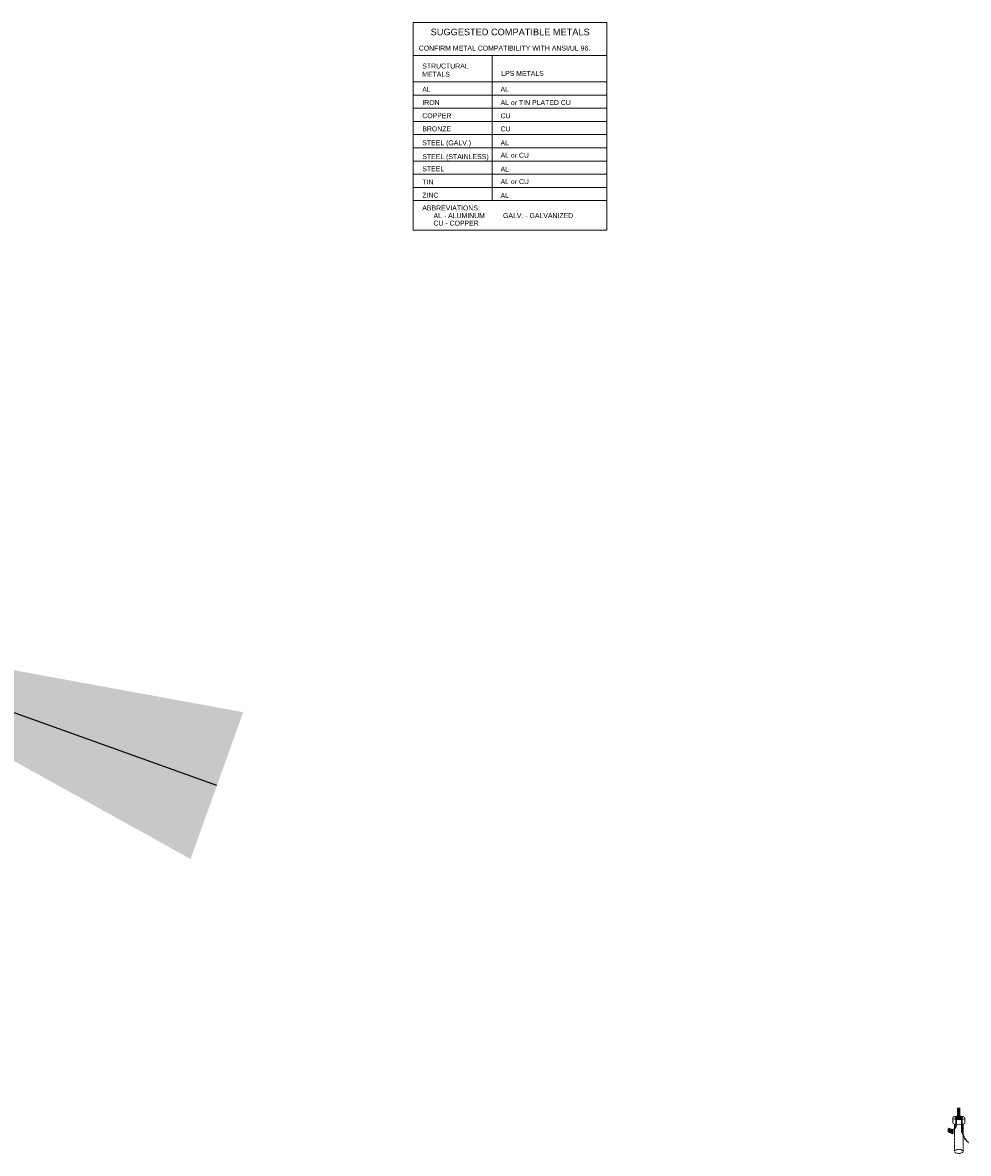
# Model space of a CAD drawing. Header units: inches. Extents: x 0 to 21849, y -2776 to 20143.
# Tile 47 of 47: x 5371 to 7093, y 7001 to 9060. Entities that reach past the tile are written whole.
import ezdxf
from ezdxf import colors
from ezdxf.entities.mleader import LeaderData, LeaderLine
from ezdxf.math import Vec2, Vec3

# ---------------------------------------------------------------- set-up
doc = ezdxf.new("R2010")
doc.units = ezdxf.units.IN
doc.header["$MEASUREMENT"] = 0
doc.linetypes.add('DASHED2', pattern=[0.375, 0.25, -0.125])
doc.linetypes.add('HIDDEN2', pattern=[0.1875, 0.125, -0.0625])
for name, color, linetype, lineweight in [('E-ISO-BLDG', 131, 'Continuous', 9), ('E-ISO-LPS', 7, 'DASHED2', 30), ('E-STD-TEXT', 7, 'Continuous', 20)]:
    doc.layers.add(name, color=color, linetype=linetype, lineweight=lineweight)
doc.styles.get("Standard").update_dxf_attribs({"font": 'arial.ttf'})

msp = doc.modelspace()

# ---------------------------------------------------------------- hatches: boundary and pattern name
at = {"layer": 'E-ISO-LPS', "linetype": 'Continuous', "transparency": 33554687}
h = msp.add_hatch(color=0, dxfattribs=at)
h.dxf.hatch_style = 1
edge = h.paths.add_edge_path()
edge.add_ellipse((7075.8, 7065.7), major_axis=(3.16, 0.03), ratio=0.336663, start_angle=89.798, end_angle=239.2739)
edge.add_line((7074.2, 7064.8), (7075, 7065.3))
edge.add_ellipse((7075.8, 7065.7), major_axis=(1.58, 0.02), ratio=0.336663, start_angle=89.798, end_angle=239.2739, ccw=False)
edge.add_line((7075.8, 7066.3), (7075.8, 7066.8))
edge = h.paths.add_edge_path()
edge.add_ellipse((7075.8, 7065.7), major_axis=(3.16, 0.03), ratio=0.336663, start_angle=59.2739, end_angle=89.798)
edge.add_line((7075.8, 7066.8), (7075.8, 7066.3))
edge.add_ellipse((7075.8, 7065.7), major_axis=(1.58, 0.02), ratio=0.336663, start_angle=59.2739, end_angle=89.798, ccw=False)
edge.add_line((7076.6, 7066.2), (7077.4, 7066.7))
edge = h.paths.add_edge_path()
edge.add_ellipse((7075.8, 7065.7), major_axis=(3.16, 0.03), ratio=0.336663, start_angle=239.2739, end_angle=419.2739)
edge.add_line((7077.4, 7066.7), (7076.6, 7066.2))
edge.add_ellipse((7075.8, 7065.7), major_axis=(1.58, 0.02), ratio=0.336663, start_angle=239.2739, end_angle=419.2739, ccw=False)
edge.add_line((7075, 7065.3), (7074.2, 7064.8))
at = {"layer": 'E-ISO-LPS', "linetype": 'Continuous'}
h = msp.add_hatch(color=0, dxfattribs=at)
h.dxf.hatch_style = 1
edge = h.paths.add_edge_path()
edge.add_ellipse((7075.8, 7065.7), major_axis=(1.58, 0.02), ratio=0.336663, start_angle=89.798, end_angle=209.8771)
edge.add_line((7074.5, 7065.4), (7075.8, 7065.7))
edge.add_line((7075.8, 7065.7), (7075.8, 7066.3))
edge = h.paths.add_edge_path()
edge.add_ellipse((7075.8, 7065.7), major_axis=(1.58, 0.02), ratio=0.336663, start_angle=29.8771, end_angle=89.798)
edge.add_line((7075.8, 7066.3), (7075.8, 7065.7))
edge.add_line((7075.8, 7065.7), (7077.2, 7066))
edge = h.paths.add_edge_path()
edge.add_ellipse((7075.8, 7065.7), major_axis=(1.58, 0.02), ratio=0.336663, start_angle=209.8771, end_angle=389.8771)
edge.add_line((7077.2, 7066), (7074.5, 7065.4))
at = {"layer": 'E-ISO-LPS'}
h = msp.add_hatch(color=0, dxfattribs=at)
h.dxf.hatch_style = 1
h.paths.add_polyline_path([(7057.2, 7046.3), (7057.2, 7040.3), (7064.8, 7043.3)])
h.paths.add_polyline_path([(7064.8, 7043.3), (7057.2, 7040.3), (7064.8, 7037.3)])

# ---------------------------------------------------------------- linework, layer by layer
at = {"layer": 'E-ISO-BLDG', "color": 0, "linetype": 'Continuous'}
for p, q in [((7064.9, 7065.9), (7064.9, 7056.8)), ((7086.8, 7065.5), (7086.8, 7056.5)), ((7067.9, 7054.4), (7067.9, 7033.5)), ((7083.7, 7054.2), (7083.7, 7027.1))]:
    msp.add_line(p, q, dxfattribs=at)
at = {"layer": 'E-ISO-BLDG', "color": 0, "linetype": 'HIDDEN2'}
for p, q in [((7067.9, 7033.5), (7067.9, 7004.5)), ((7083.7, 7027.1), (7083.7, 7004.5))]:
    msp.add_line(p, q, dxfattribs=at)
at = {"layer": 'E-ISO-BLDG', "color": 0}
msp.add_ellipse((7075.8, 7065.7), major_axis=(11, -0.2), ratio=0.31706, dxfattribs=at)
msp.add_ellipse((7075.8, 7056.7), major_axis=(11, -0.2), ratio=0.31706, start_param=3.141593, end_param=6.283185, dxfattribs=at)
at = {"layer": 'E-ISO-BLDG', "color": 0, "linetype": 'HIDDEN2'}
msp.add_ellipse((7075.8, 7004.5), major_axis=(7.88, 0), ratio=0.448424, dxfattribs=at)
at = {"layer": 'E-ISO-LPS', "color": 0, "linetype": 'Continuous', "lineweight": 60}
msp.add_line((7075.8, 7065.7), (7075.8, 7083.8), dxfattribs=at)
at = {"layer": 'E-ISO-LPS', "color": 0}
for p, q in [((7070.7, 7062.7), (7081, 7068.7)), ((7057.2, 7046.3), (7064.8, 7043.3)), ((7057.2, 7046.3), (7057.2, 7040.3)), ((7057.2, 7046.3), (7064.8, 7043.3)), ((7064.8, 7043.3), (7057.2, 7040.3)), ((7061, 7041.8), (7066.7, 7045.1)), ((7064.8, 7043.3), (7064.8, 7037.3)), ((7064.8, 7037.3), (7057.2, 7040.3))]:
    msp.add_line(p, q, dxfattribs=at)
at = {"layer": 'E-ISO-LPS', "color": 0, "linetype": 'Continuous'}
for p, q in [((7081, 7041.6), (7081, 7068.7)), ((7070.7, 7062.7), (7070.7, 7052))]:
    msp.add_line(p, q, dxfattribs=at)
at = {"layer": 'E-ISO-LPS', "color": 0}
for centre, radius, start, end in [((7062.7, 7052), 8, 300.4599, 0), ((7124.8, 7053.2), 45.4, 194.8451, 225.8179)]:
    msp.add_arc(centre, radius, start, end, dxfattribs=at)
at = {"layer": 'E-ISO-LPS', "color": 0, "linetype": 'Continuous'}
for major_axis in [(6.32, 0.07), (3.16, 0.03), (1.58, 0.02)]:
    msp.add_ellipse((7075.8, 7065.7), major_axis=major_axis, ratio=0.336663, dxfattribs=at)
at = {"layer": 'E-STD-TEXT', "color": 0, "lineweight": 0}
for p, q in [((6082.3, 9060.1), (6434.6, 9060.1)), ((6082.3, 9060.1), (6082.3, 8682.1)), ((6434.6, 9060.1), (6434.6, 8682.1)), ((6082.3, 9000.1), (6434.6, 9000.1)), ((6226, 9000.1), (6226, 8736.1)), ((6082.3, 8952.1), (6434.6, 8952.1)), ((6082.3, 8928.1), (6434.6, 8928.1)), ((6082.3, 8904.1), (6434.6, 8904.1)), ((6082.3, 8880.1), (6434.6, 8880.1)), ((6082.3, 8856.1), (6434.6, 8856.1)), ((6082.3, 8832.1), (6434.6, 8832.1)), ((6082.3, 8808.1), (6434.6, 8808.1)), ((6082.3, 8784.1), (6434.6, 8784.1)), ((6082.3, 8760.1), (6434.6, 8760.1)), ((6082.3, 8736.1), (6434.6, 8736.1)), ((6082.3, 8682.1), (6434.6, 8682.1))]:
    msp.add_line(p, q, dxfattribs=at)

# ---------------------------------------------------------------- texts
at = {"layer": 'E-STD-TEXT', "color": 0, "attachment_point": 1}
for s, width, insert, char_height in [('\\A1;SUGGESTED COMPATIBLE METALS', 300.785, (6114, 9049.1), 12), ('\\A1;CONFIRM METAL COMPATIBILITY WITH ANSI/UL 96.', 342.304, (6092.3, 9018.2), 9), ('\\A1;STRUCTURAL METALS', 87.722, (6098.7, 8985.6), 9), ('\\A1;LPS METALS', 87.722, (6242.5, 8972.1), 9), ('\\A1;AL', 89.07, (6098.8, 8943.1), 9), ('\\A1;AL', 89.07, (6241.3, 8943.1), 9), ('\\A1;IRON', 89.07, (6098.8, 8919.1), 9), ('\\A1;AL or TIN PLATED CU', 156.745, (6241.3, 8919.1), 9), ('\\A1;COPPER', 89.07, (6098.8, 8895.1), 9), ('\\A1;CU', 89.07, (6241.3, 8895.1), 9), ('\\A1;BRONZE', 89.07, (6098.8, 8871.1), 9), ('\\A1;CU', 89.07, (6241.3, 8871.1), 9), ('\\A1;STEEL (GALV.)', 89.07, (6098.8, 8845.7), 9), ('\\A1;AL', 89.07, (6241.3, 8845.7), 9), ('\\A1;STEEL (STAINLESS)', 125.636, (6098.8, 8820.6), 9), ('\\A1;AL or CU', 68.321, (6241.3, 8823.1), 9), ('\\A1;STEEL', 89.07, (6098.8, 8798.4), 9), ('\\A1;AL', 89.07, (6241.3, 8797.7), 9), ('\\A1;TIN', 89.07, (6098.8, 8774.4), 9), ('\\A1;AL or CU', 80.352, (6241.3, 8775.1), 9), ('\\A1;ZINC', 89.07, (6098.8, 8750.4), 9), ('\\A1;AL', 89.07, (6241.3, 8749.7), 9), ('\\A1;ABBREVIATIONS:', 89.07, (6098.8, 8727.1), 9), ('\\A1;AL - ALUMINUM', 117.404, (6119.2, 8713.2), 9), ('\\A1;GALV. - GALVANIZED', 141.968, (6245.8, 8713.2), 9), ('\\A1;CU - COPPER', 117.404, (6119.2, 8699.5), 9)]:
    msp.add_mtext_dynamic_manual_height_columns(s, width=width, gutter_width=24, heights=[0], dxfattribs=dict(at, insert=insert, char_height=char_height))

# ---------------------------------------------------------------- leaders
at = {"layer": 'E-STD-TEXT', "color": 0}
ml = msp.add_multileader_mtext('Standard', dxfattribs=at)
ml.set_content('')
ml.set_leader_properties()
ml.build(insert=Vec2(0, 0))
ml.multileader.update_dxf_attribs({"dogleg_length": 0.36, "arrow_head_size": 864, "scale": 48})
ctx = ml.context
ctx.base_point, ctx.scale, ctx.char_height, ctx.arrow_head_size, ctx.landing_gap_size, ctx.plane_origin = Vec3(4999.4, 7936.7), 48, 8.64, 864, 4.32, Vec3(4928.6, 7884.3)
notes = []
notes.append((ctx, [(0, (1, 1, 0), (4982.2, 7936.7), (1, 0), 17.3, [(0, [(4911.3, 7962.1)], 0, [])])]))
ctx.mtext.insert, ctx.mtext.flow_direction = Vec3(5003.8, 7941), 5
for ctx, leaders in notes:
    for number, flags, end, landing, length, lines in leaders:
        leader = LeaderData()
        leader.index, (leader.has_last_leader_line, leader.has_dogleg_vector, leader.attachment_direction) = number, flags
        leader.last_leader_point, leader.dogleg_vector, leader.dogleg_length = Vec3(end), Vec3(landing), length
        for number, points, colour, breaks in lines:
            line = LeaderLine()
            line.index, line.vertices, line.color, line.breaks = number, Vec3.list(points), colors.encode_raw_color(colour), breaks
            leader.lines.append(line)
        ctx.leaders.append(leader)

doc.saveas('drawing.dxf')
